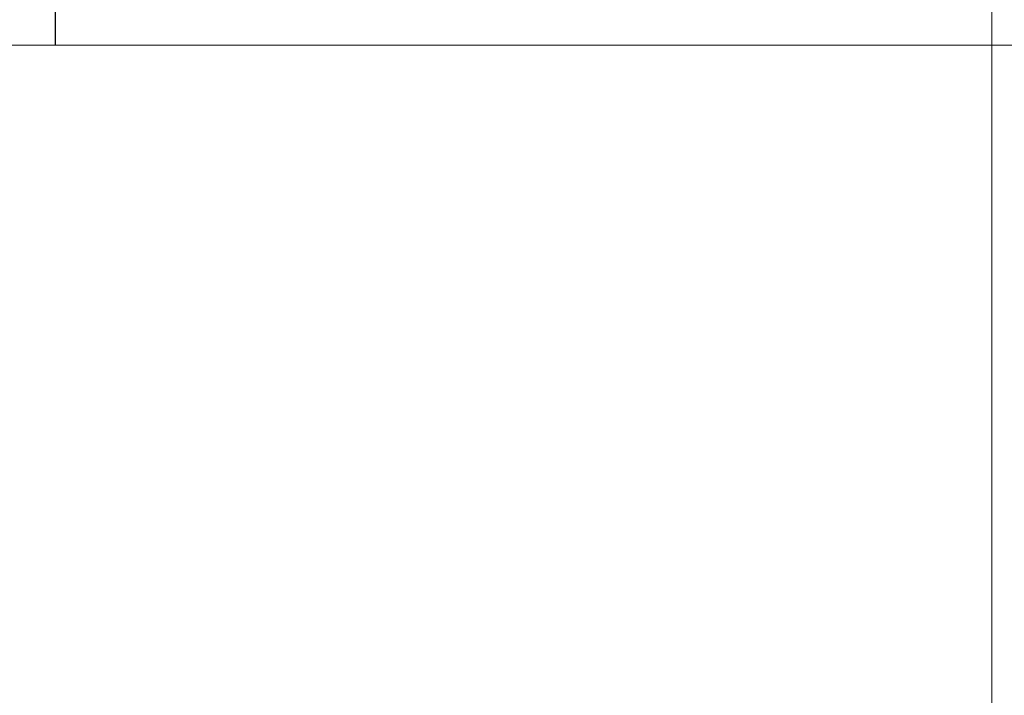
# Model space of a CAD drawing. Header units: millimetres. Extents: x 119219 to 750800, y -8933 to 168688.
# Tile 89 of 115: x 523544 to 524984, y 5109 to 6097. Entities that reach past the tile are written whole.
import ezdxf

# ---------------------------------------------------------------- set-up
doc = ezdxf.new("R2010")
doc.units = ezdxf.units.MM
doc.header["$MEASUREMENT"] = 0
doc.header["$XCLIPFRAME"] = 0
doc.layers.add('0_Ном._пера__1', color=7, linetype='Continuous', lineweight=0)
picture_1 = doc.add_image_def('image6.png', size_in_pixel=(725, 814))
picture_2 = doc.add_image_def('image3.png', size_in_pixel=(734, 827))

msp = doc.modelspace()

# ---------------------------------------------------------------- linework, layer by layer
at = {"layer": '0_Ном._пера__1', "color": 7, "linetype": 'Continuous', "lineweight": 0}
for points in [[(523596.338, 9060), (524966.014, 9060), (524966.014, 6060), (523596.338, 6060)], [(521596.022, 6060), (524966.014, 6060), (524966.014, 4860), (521596.022, 4860)], [(524966.014, 6060), (526118.867, 6060), (526118.867, 4860), (524966.014, 4860)]]:
    msp.add_lwpolyline(points, close=True, dxfattribs=at)
at = {"layer": '0_Ном._пера__1', "color": 7, "linetype": 'Continuous', "lineweight": 0, "flags": 128}
for points in [[(523595.964, 7860), (521596.238, 7860), (521596.238, 6060), (523595.964, 6060)], [(526246.315, 7860), (524966.014, 7860), (524966.014, 6060), (526246.315, 6060)]]:
    msp.add_lwpolyline(points, close=True, dxfattribs=at)

# ---------------------------------------------------------------- pictures from other files: only their frames are drawn
at = {"linetype": 'Continuous', "lineweight": 0}
image = msp.add_image(picture_1, insert=(524966.014, 9060), size_in_units=(1370.05, 3000), rotation=180, dxfattribs=at)
image.set_boundary_path([(-0.5, -0.5), (724.5, 813.5)])
image = msp.add_image(picture_2, insert=(524966.014, 6060), size_in_units=(3369.396, 1200), rotation=180, dxfattribs=at)
image.set_boundary_path([(-0.5, -0.5), (733.5, 826.5)])
image = msp.add_image(picture_2, insert=(526118.867, 6060.002), size_in_units=(1152.854, 1200.002), rotation=180, dxfattribs=at)
image.set_boundary_path([(-0.5, -0.5), (733.5, 826.5)])

doc.saveas('drawing.dxf')
